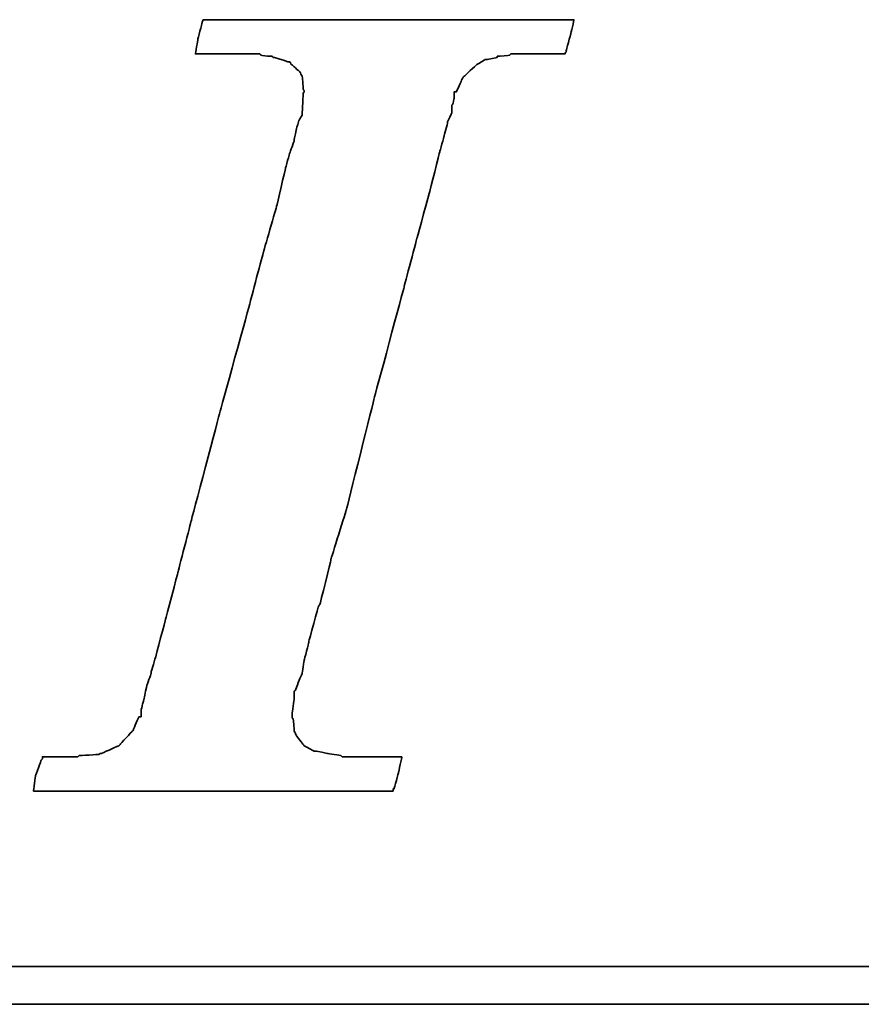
# Model space of a CAD drawing. Header units: millimetres. Extents: x 2 to 414, y -16 to 98.
# Tile 33 of 53: x 307.73 to 310.57, y 18.25 to 21.58. Entities that reach past the tile are written whole.
import ezdxf

# ---------------------------------------------------------------- set-up
doc = ezdxf.new("R2010")
doc.units = ezdxf.units.MM
doc.header["$LTSCALE"] = 0.15
doc.layers.add('DIM', color=4, linetype='CONTINUOUS')
doc.layers.add('layer 1', color=7, linetype='CONTINUOUS')

# ---------------------------------------------------------------- blocks, each defined once
blk = doc.blocks.new('TBI MOTION logo(完整正式版)')
at = {"layer": 'layer 1', "color": 22, "lineweight": 35}
for points, knots in [([(-40.59125, -7.94375), (-40.59125, -7.94375), (-40.97375, -7.94375), (-40.97375, -7.94375), (-40.97375, -7.94375), (-40.97375, -7.94375), (-41.38125, -7.94375), (-41.38125, -7.94375), (-41.38125, -7.94375), (-41.38125, -7.94375), (-41.54875, -7.94375), (-41.54875, -7.94375), (-41.54875, -7.94375), (-41.54875, -7.94375), (-41.59875, -7.94375), (-41.59875, -7.94375), (-41.59875, -7.94375), (-41.59875, -7.94375), (-41.88375, -7.94375), (-41.88375, -7.94375), (-41.88375, -7.94375), (-41.88375, -7.94375), (-41.90875, -7.91875), (-41.90875, -7.91875), (-41.90875, -7.91875), (-41.90875, -7.91875), (-42.19875, -7.87125), (-42.19875, -7.87125), (-42.19875, -7.87125), (-42.19875, -7.87125), (-42.43875, -7.82375), (-42.43875, -7.82375), (-42.43875, -7.82375), (-42.43875, -7.82375), (-42.45875, -7.82375), (-42.45875, -7.82375), (-42.45875, -7.82375), (-42.45875, -7.82375), (-42.48625, -7.82375), (-42.48625, -7.82375), (-42.48625, -7.82375), (-42.48625, -7.82375), (-42.67625, -7.72375), (-42.67625, -7.72375), (-42.67625, -7.72375), (-42.67625, -7.72375), (-42.70125, -7.70375), (-42.70125, -7.70375), (-42.70125, -7.70375), (-42.70125, -7.70375), (-42.72375, -7.67875), (-42.72375, -7.67875), (-42.72375, -7.67875), (-42.72375, -7.67875), (-42.86875, -7.48875), (-42.86875, -7.48875), (-42.86875, -7.48875), (-42.86875, -7.48875), (-42.89375, -7.43875), (-42.89375, -7.43875), (-42.89375, -7.43875), (-42.89375, -7.43875), (-42.91875, -7.38875), (-42.91875, -7.38875), (-42.91875, -7.38875), (-42.91875, -7.38875), (-42.93875, -7.12875), (-42.93875, -7.12875), (-42.93875, -7.12875), (-42.93875, -7.12875), (-42.96375, -7.10375), (-42.96375, -7.10375), (-42.96375, -7.10375), (-42.96375, -7.10375), (-42.96375, -7.05375), (-42.96375, -7.05375), (-42.96375, -7.05375), (-42.96375, -7.05375), (-42.96375, -7.00875), (-42.96375, -7.00875), (-42.96375, -7.00875), (-42.96375, -7.00875), (-42.91875, -6.69625), (-42.91875, -6.69625), (-42.91875, -6.69625), (-42.91875, -6.69625), (-42.91875, -6.62375), (-42.91875, -6.62375), (-42.91875, -6.62375), (-42.91875, -6.62375), (-42.91875, -6.59625), (-42.91875, -6.59625), (-42.91875, -6.59625), (-42.91875, -6.59625), (-42.91875, -6.57375), (-42.91875, -6.57375), (-42.91875, -6.57375), (-42.91875, -6.57375), (-42.91875, -6.52875), (-42.91875, -6.52875), (-42.91875, -6.52875), (-42.91875, -6.52875), (-42.89375, -6.50375), (-42.89375, -6.50375), (-42.89375, -6.50375), (-42.89375, -6.50375), (-42.84375, -6.38375), (-42.84375, -6.38375), (-42.84375, -6.38375), (-42.84375, -6.38375), (-42.84375, -6.35875), (-42.84375, -6.35875), (-42.84375, -6.35875), (-42.84375, -6.35875), (-42.74625, -6.14375), (-42.74625, -6.14375), (-42.74625, -6.14375), (-42.74625, -6.14375), (-42.70125, -5.85375), (-42.70125, -5.85375), (-42.70125, -5.85375), (-42.70125, -5.85375), (-42.60375, -5.47125), (-42.60375, -5.47125), (-42.60375, -5.47125), (-42.60375, -5.47125), (-42.60375, -5.44875), (-42.60375, -5.44875), (-42.60375, -5.44875), (-42.60375, -5.44875), (-42.38875, -4.67875), (-42.38875, -4.67875), (-42.38875, -4.67875), (-42.38875, -4.67875), (-42.36375, -4.65375), (-42.36375, -4.65375), (-42.36375, -4.65375), (-42.36375, -4.65375), (-42.12375, -3.69625), (-42.12375, -3.69625), (-42.12375, -3.69625), (-42.12375, -3.69625), (-42.12375, -3.67374), (-42.12375, -3.67374), (-42.12375, -3.67374), (-42.12375, -3.67374), (-41.78875, -2.59374), (-41.78875, -2.59374), (-41.78875, -2.59374), (-41.78875, -2.59374), (-41.18875, -0.19375), (-41.18875, -0.19375), (-41.18875, -0.19375), (-41.18875, -0.19375), (-40.54375, 2.20624), (-40.54375, 2.20624), (-40.54375, 2.20624), (-40.54375, 2.20624), (-40.25375, 3.30875), (-40.25375, 3.30875), (-40.25375, 3.30875), (-40.25375, 3.30875), (-39.98875, 4.27125), (-39.98875, 4.27125), (-39.98875, 4.27125), (-39.98875, 4.27125), (-39.77375, 5.13125), (-39.77375, 5.13125), (-39.77375, 5.13125), (-39.77375, 5.13125), (-39.67875, 5.47125), (-39.67875, 5.47125), (-39.67875, 5.47125), (-39.67875, 5.47125), (-39.60375, 5.75625), (-39.60375, 5.75625), (-39.60375, 5.75625), (-39.60375, 5.75625), (-39.60375, 5.78125), (-39.60375, 5.78125), (-39.60375, 5.78125), (-39.60375, 5.78125), (-39.50875, 5.97125), (-39.50875, 5.97125), (-39.50875, 5.97125), (-39.50875, 5.97125), (-39.50875, 6.13875), (-39.50875, 6.13875), (-39.50875, 6.13875), (-39.50875, 6.13875), (-39.48625, 6.16625), (-39.48625, 6.16625), (-39.48625, 6.16625), (-39.48625, 6.16625), (-39.46125, 6.28625), (-39.46125, 6.28625), (-39.46125, 6.28625), (-39.46125, 6.28625), (-39.46125, 6.42625), (-39.46125, 6.42625), (-39.46125, 6.42625), (-39.46125, 6.42625), (-39.41375, 6.42625), (-39.41375, 6.42625), (-39.41375, 6.42625), (-39.41375, 6.42625), (-39.29375, 6.69125), (-39.29375, 6.69125), (-39.29375, 6.69125), (-39.29375, 6.69125), (-39.26875, 6.74125), (-39.26875, 6.74125), (-39.26875, 6.74125), (-39.26875, 6.74125), (-39.24375, 6.76625), (-39.24375, 6.76625), (-39.24375, 6.76625), (-39.24375, 6.76625), (-38.98375, 7.00624), (-38.98375, 7.00624), (-38.98375, 7.00624), (-38.98375, 7.00624), (-38.95625, 7.02624), (-38.95625, 7.02624), (-38.95625, 7.02624), (-38.95625, 7.02624), (-38.78875, 7.12624), (-38.78875, 7.12624), (-38.78875, 7.12624), (-38.78875, 7.12624), (-38.76375, 7.12624), (-38.76375, 7.12624), (-38.76375, 7.12624), (-38.76375, 7.12624), (-38.74375, 7.12624), (-38.74375, 7.12624), (-38.74375, 7.12624), (-38.74375, 7.12624), (-38.52875, 7.17125), (-38.52875, 7.17125), (-38.52875, 7.17125), (-38.52875, 7.17125), (-38.52875, 7.19624), (-38.52875, 7.19624), (-38.52875, 7.19624), (-38.52875, 7.19624), (-38.50375, 7.19624), (-38.50375, 7.19624), (-38.50375, 7.19624), (-38.50375, 7.19624), (-38.26125, 7.21875), (-38.26125, 7.21875), (-38.26125, 7.21875), (-38.26125, 7.21875), (-38.23875, 7.24624), (-38.23875, 7.24624), (-38.23875, 7.24624), (-38.23875, 7.24624), (-38.21625, 7.24624), (-38.21625, 7.24624), (-38.21625, 7.24624), (-38.21625, 7.24624), (-38.18875, 7.24624), (-38.18875, 7.24624), (-38.18875, 7.24624), (-38.18875, 7.24624), (-37.90375, 7.24624), (-37.90375, 7.24624), (-37.90375, 7.24624), (-37.90375, 7.24624), (-37.85375, 7.24624), (-37.85375, 7.24624), (-37.85375, 7.24624), (-37.85375, 7.24624), (-37.75875, 7.24624), (-37.75875, 7.24624), (-37.75875, 7.24624), (-37.75875, 7.24624), (-37.42375, 7.24624), (-37.42375, 7.24624), (-37.42375, 7.24624), (-37.42375, 7.24624), (-37.08875, 7.24624), (-37.08875, 7.24624), (-37.08875, 7.24624), (-37.08875, 7.24624), (-37.06375, 7.24624), (-37.06375, 7.24624), (-37.06375, 7.24624), (-37.06375, 7.24624), (-37.06375, 7.26624), (-37.06375, 7.26624), (-37.06375, 7.26624), (-37.06375, 7.26624), (-37.03875, 7.29125), (-37.03875, 7.29125), (-37.03875, 7.29125), (-37.03875, 7.29125), (-37.03875, 7.31625), (-37.03875, 7.31625), (-37.03875, 7.31625), (-37.03875, 7.31625), (-36.94125, 7.67625), (-36.94125, 7.67625), (-36.94125, 7.67625), (-36.94125, 7.67625), (-36.86875, 7.98625), (-36.86875, 7.98625), (-36.86875, 7.98625), (-36.86875, 7.98625), (-36.98875, 7.98625), (-36.98875, 7.98625), (-36.98875, 7.98625), (-36.98875, 7.98625), (-37.42375, 7.98625), (-37.42375, 7.98625), (-37.42375, 7.98625), (-37.42375, 7.98625), (-37.94875, 7.98625), (-37.94875, 7.98625), (-37.94875, 7.98625), (-37.94875, 7.98625), (-38.57375, 7.98625), (-38.57375, 7.98625), (-38.57375, 7.98625), (-38.57375, 7.98625), (-39.29375, 7.98625), (-39.29375, 7.98625), (-39.29375, 7.98625), (-39.29375, 7.98625), (-40.82875, 7.98625), (-40.82875, 7.98625), (-40.82875, 7.98625), (-40.82875, 7.98625), (-42.36375, 7.98625), (-42.36375, 7.98625), (-42.36375, 7.98625), (-42.36375, 7.98625), (-43.08375, 7.98625), (-43.08375, 7.98625), (-43.08375, 7.98625), (-43.08375, 7.98625), (-43.70875, 7.98625), (-43.70875, 7.98625), (-43.70875, 7.98625), (-43.70875, 7.98625), (-44.23375, 7.98625), (-44.23375, 7.98625), (-44.23375, 7.98625), (-44.23375, 7.98625), (-44.66875, 7.98625), (-44.66875, 7.98625), (-44.66875, 7.98625), (-44.66875, 7.98625), (-44.88375, 7.98625), (-44.88375, 7.98625), (-44.88375, 7.98625), (-44.88375, 7.98625), (-44.90875, 7.94125), (-44.90875, 7.94125), (-44.90875, 7.94125), (-44.90875, 7.94125), (-44.90875, 7.91625), (-44.90875, 7.91625), (-44.90875, 7.91625), (-44.90875, 7.91625), (-45.00375, 7.55625), (-45.00375, 7.55625), (-45.00375, 7.55625), (-45.00375, 7.55625), (-45.05375, 7.24624), (-45.05375, 7.24624), (-45.05375, 7.24624), (-45.05375, 7.24624), (-44.61875, 7.24624), (-44.61875, 7.24624), (-44.61875, 7.24624), (-44.61875, 7.24624), (-44.11375, 7.24624), (-44.11375, 7.24624), (-44.11375, 7.24624), (-44.11375, 7.24624), (-43.99375, 7.24624), (-43.99375, 7.24624), (-43.99375, 7.24624), (-43.99375, 7.24624), (-43.94625, 7.24624), (-43.94625, 7.24624), (-43.94625, 7.24624), (-43.94625, 7.24624), (-43.92374, 7.24624), (-43.92374, 7.24624), (-43.92374, 7.24624), (-43.92374, 7.24624), (-43.65875, 7.24624), (-43.65875, 7.24624), (-43.65875, 7.24624), (-43.65875, 7.24624), (-43.63875, 7.21875), (-43.63875, 7.21875), (-43.63875, 7.21875), (-43.63875, 7.21875), (-43.46875, 7.19624), (-43.46875, 7.19624), (-43.46875, 7.19624), (-43.46875, 7.19624), (-43.39875, 7.19624), (-43.39875, 7.19624), (-43.39875, 7.19624), (-43.39875, 7.19624), (-43.37125, 7.17125), (-43.37125, 7.17125), (-43.37125, 7.17125), (-43.37125, 7.17125), (-43.34875, 7.17125), (-43.34875, 7.17125), (-43.34875, 7.17125), (-43.34875, 7.17125), (-43.20375, 7.12624), (-43.20375, 7.12624), (-43.20375, 7.12624), (-43.20375, 7.12624), (-43.05875, 7.07624), (-43.05875, 7.07624), (-43.05875, 7.07624), (-43.05875, 7.07624), (-43.01375, 7.07624), (-43.01375, 7.07624), (-43.01375, 7.07624), (-43.01375, 7.07624), (-42.98875, 7.02624), (-42.98875, 7.02624), (-42.98875, 7.02624), (-42.98875, 7.02624), (-42.79875, 6.86125), (-42.79875, 6.86125), (-42.79875, 6.86125), (-42.79875, 6.86125), (-42.77375, 6.81125), (-42.77375, 6.81125), (-42.77375, 6.81125), (-42.77375, 6.81125), (-42.74625, 6.76625), (-42.74625, 6.76625), (-42.74625, 6.76625), (-42.74625, 6.76625), (-42.72375, 6.47625), (-42.72375, 6.47625), (-42.72375, 6.47625), (-42.72375, 6.47625), (-42.70125, 6.45124), (-42.70125, 6.45124), (-42.70125, 6.45124), (-42.70125, 6.45124), (-42.70125, 6.42625), (-42.70125, 6.42625), (-42.70125, 6.42625), (-42.70125, 6.42625), (-42.72375, 6.40625), (-42.72375, 6.40625), (-42.72375, 6.40625), (-42.72375, 6.40625), (-42.74625, 5.97125), (-42.74625, 5.97125), (-42.74625, 5.97125), (-42.74625, 5.97125), (-42.74625, 5.94625), (-42.74625, 5.94625), (-42.74625, 5.94625), (-42.74625, 5.94625), (-42.74625, 5.92625), (-42.74625, 5.92625), (-42.74625, 5.92625), (-42.74625, 5.92625), (-42.77375, 5.87625), (-42.77375, 5.87625), (-42.77375, 5.87625), (-42.77375, 5.87625), (-42.81875, 5.80625), (-42.81875, 5.80625), (-42.81875, 5.80625), (-42.81875, 5.80625), (-42.86875, 5.63625), (-42.86875, 5.63625), (-42.86875, 5.63625), (-42.86875, 5.63625), (-42.91875, 5.39625), (-42.91875, 5.39625), (-42.91875, 5.39625), (-42.91875, 5.39625), (-42.91875, 5.37124), (-42.91875, 5.37124), (-42.91875, 5.37124), (-42.91875, 5.37124), (-43.01375, 5.10874), (-43.01375, 5.10874), (-43.01375, 5.10874), (-43.01375, 5.10874), (-43.10875, 4.77124), (-43.10875, 4.77124), (-43.10875, 4.77124), (-43.10875, 4.77124), (-43.29875, 3.95625), (-43.29875, 3.95625), (-43.29875, 3.95625), (-43.29875, 3.95625), (-43.58875, 2.95125), (-43.58875, 2.95125), (-43.58875, 2.95125), (-43.58875, 2.95125), (-43.87375, 1.87125), (-43.87375, 1.87125), (-43.87375, 1.87125), (-43.87375, 1.87125), (-44.52625, -0.50374), (-44.52625, -0.50374), (-44.52625, -0.50374), (-44.52625, -0.50374), (-45.14875, -2.85375), (-45.14875, -2.85375), (-45.14875, -2.85375), (-45.14875, -2.85375), (-45.43375, -3.95875), (-45.43375, -3.95875), (-45.43375, -3.95875), (-45.43375, -3.95875), (-45.69875, -4.96875), (-45.69875, -4.96875), (-45.69875, -4.96875), (-45.69875, -4.96875), (-45.91375, -5.78375), (-45.91375, -5.78375), (-45.91375, -5.78375), (-45.91375, -5.78375), (-46.01375, -6.11875), (-46.01375, -6.11875), (-46.01375, -6.11875), (-46.01375, -6.11875), (-46.01375, -6.14375), (-46.01375, -6.14375), (-46.01375, -6.14375), (-46.01375, -6.14375), (-46.10875, -6.40875), (-46.10875, -6.40875), (-46.10875, -6.40875), (-46.10875, -6.40875), (-46.15375, -6.64875), (-46.15375, -6.64875), (-46.15375, -6.64875), (-46.15375, -6.64875), (-46.20375, -6.83875), (-46.20375, -6.83875), (-46.20375, -6.83875), (-46.20375, -6.83875), (-46.22875, -6.93375), (-46.22875, -6.93375), (-46.22875, -6.93375), (-46.22875, -6.93375), (-46.22875, -7.07875), (-46.22875, -7.07875), (-46.22875, -7.07875), (-46.22875, -7.07875), (-46.27375, -7.07875), (-46.27375, -7.07875), (-46.27375, -7.07875), (-46.27375, -7.07875), (-46.39375, -7.34375), (-46.39375, -7.34375), (-46.39375, -7.34375), (-46.39375, -7.34375), (-46.39375, -7.36875), (-46.39375, -7.36875), (-46.39375, -7.36875), (-46.39375, -7.36875), (-46.42125, -7.38875), (-46.42125, -7.38875), (-46.42125, -7.38875), (-46.42125, -7.38875), (-46.68375, -7.67875), (-46.68375, -7.67875), (-46.68375, -7.67875), (-46.68375, -7.67875), (-46.70875, -7.70375), (-46.70875, -7.70375), (-46.70875, -7.70375), (-46.70875, -7.70375), (-46.75375, -7.72375), (-46.75375, -7.72375), (-46.75375, -7.72375), (-46.75375, -7.72375), (-47.08875, -7.87125), (-47.08875, -7.87125), (-47.08875, -7.87125), (-47.08875, -7.87125), (-47.11625, -7.87125), (-47.11625, -7.87125), (-47.11625, -7.87125), (-47.11625, -7.87125), (-47.13875, -7.89375), (-47.13875, -7.89375), (-47.13875, -7.89375), (-47.13875, -7.89375), (-47.56875, -7.91875), (-47.56875, -7.91875), (-47.56875, -7.91875), (-47.56875, -7.91875), (-47.59625, -7.94375), (-47.59625, -7.94375), (-47.59625, -7.94375), (-47.59625, -7.94375), (-47.64375, -7.94375), (-47.64375, -7.94375), (-47.64375, -7.94375), (-47.64375, -7.94375), (-47.73625, -7.94375), (-47.73625, -7.94375), (-47.73625, -7.94375), (-47.73625, -7.94375), (-48.07375, -7.94375), (-48.07375, -7.94375), (-48.07375, -7.94375), (-48.07375, -7.94375), (-48.36125, -7.94375), (-48.36125, -7.94375), (-48.36125, -7.94375), (-48.36125, -7.94375), (-48.36125, -7.96625), (-48.36125, -7.96625), (-48.36125, -7.96625), (-48.36125, -7.96625), (-48.36125, -7.99125), (-48.36125, -7.99125), (-48.36125, -7.99125), (-48.36125, -7.99125), (-48.38875, -8.01375), (-48.38875, -8.01375), (-48.38875, -8.01375), (-48.38875, -8.01375), (-48.50875, -8.34875), (-48.50875, -8.34875), (-48.50875, -8.34875), (-48.50875, -8.34875), (-48.55375, -8.68625), (-48.55375, -8.68625), (-48.55375, -8.68625), (-48.55375, -8.68625), (-48.45875, -8.68625), (-48.45875, -8.68625), (-48.45875, -8.68625), (-48.45875, -8.68625), (-48.07375, -8.68625), (-48.07375, -8.68625), (-48.07375, -8.68625), (-48.07375, -8.68625), (-47.52375, -8.68625), (-47.52375, -8.68625), (-47.52375, -8.68625), (-47.52375, -8.68625), (-46.92375, -8.68625), (-46.92375, -8.68625), (-46.92375, -8.68625), (-46.92375, -8.68625), (-46.25375, -8.68625), (-46.25375, -8.68625), (-46.25375, -8.68625), (-46.25375, -8.68625), (-46.20375, -8.68625), (-46.20375, -8.68625), (-46.20375, -8.68625), (-46.20375, -8.68625), (-44.71375, -8.68625), (-44.71375, -8.68625), (-44.71375, -8.68625), (-44.71375, -8.68625), (-43.22875, -8.68625), (-43.22875, -8.68625), (-43.22875, -8.68625), (-43.22875, -8.68625), (-42.55875, -8.68625), (-42.55875, -8.68625), (-42.55875, -8.68625), (-42.55875, -8.68625), (-42.50875, -8.68625), (-42.50875, -8.68625), (-42.50875, -8.68625), (-42.50875, -8.68625), (-41.93375, -8.68625), (-41.93375, -8.68625), (-41.93375, -8.68625), (-41.93375, -8.68625), (-41.38125, -8.68625), (-41.38125, -8.68625), (-41.38125, -8.68625), (-41.38125, -8.68625), (-40.97375, -8.68625), (-40.97375, -8.68625), (-40.97375, -8.68625), (-40.97375, -8.68625), (-40.78125, -8.68625), (-40.78125, -8.68625), (-40.78125, -8.68625), (-40.78125, -8.68625), (-40.78125, -8.63875), (-40.78125, -8.63875), (-40.78125, -8.63875), (-40.78125, -8.63875), (-40.75875, -8.63875), (-40.75875, -8.63875), (-40.75875, -8.63875), (-40.75875, -8.63875), (-40.66375, -8.27875), (-40.66375, -8.27875), (-40.66375, -8.27875), (-40.66375, -8.27875), (-40.59125, -7.94375), (-40.59125, -7.94375)], [0, 0, 0, 0, 0.00558659, 0.00558659, 0.00558659, 0.0055866, 0.01117318, 0.01117318, 0.01117318, 0.01117319, 0.01675978, 0.01675978, 0.01675978, 0.01675979, 0.02234637, 0.02234637, 0.02234637, 0.02234638, 0.02793296, 0.02793296, 0.02793296, 0.02793297, 0.03351955, 0.03351955, 0.03351955, 0.03351956, 0.03910615, 0.03910615, 0.03910615, 0.03910616, 0.04469274, 0.04469274, 0.04469274, 0.04469275, 0.05027933, 0.05027933, 0.05027933, 0.05027934, 0.05586592, 0.05586592, 0.05586592, 0.05586593, 0.06145251, 0.06145251, 0.06145251, 0.06145252, 0.06703911, 0.06703911, 0.06703911, 0.06703912, 0.0726257, 0.0726257, 0.0726257, 0.07262571, 0.07821229, 0.07821229, 0.07821229, 0.0782123, 0.08379888, 0.08379888, 0.08379888, 0.08379889, 0.08938547, 0.08938547, 0.08938547, 0.08938548, 0.09497207, 0.09497207, 0.09497207, 0.09497208, 0.10055866, 0.10055866, 0.10055866, 0.10055867, 0.10614525, 0.10614525, 0.10614525, 0.10614526, 0.11173184, 0.11173184, 0.11173184, 0.11173185, 0.11731844, 0.11731844, 0.11731844, 0.11731845, 0.12290503, 0.12290503, 0.12290503, 0.12290504, 0.12849162, 0.12849162, 0.12849162, 0.12849163, 0.13407821, 0.13407821, 0.13407821, 0.13407822, 0.1396648, 0.1396648, 0.1396648, 0.13966481, 0.1452514, 0.1452514, 0.1452514, 0.14525141, 0.15083799, 0.15083799, 0.15083799, 0.150838, 0.15642458, 0.15642458, 0.15642458, 0.15642459, 0.16201117, 0.16201117, 0.16201117, 0.16201118, 0.16759777, 0.16759777, 0.16759777, 0.16759778, 0.17318436, 0.17318436, 0.17318436, 0.17318437, 0.17877095, 0.17877095, 0.17877095, 0.17877096, 0.18435754, 0.18435754, 0.18435754, 0.18435755, 0.18994413, 0.18994413, 0.18994413, 0.18994414, 0.19553073, 0.19553073, 0.19553073, 0.19553074, 0.20111732, 0.20111732, 0.20111732, 0.20111733, 0.20670391, 0.20670391, 0.20670391, 0.20670392, 0.2122905, 0.2122905, 0.2122905, 0.21229051, 0.21787709, 0.21787709, 0.21787709, 0.2178771, 0.22346369, 0.22346369, 0.22346369, 0.2234637, 0.22905028, 0.22905028, 0.22905028, 0.22905029, 0.23463687, 0.23463687, 0.23463687, 0.23463688, 0.24022346, 0.24022346, 0.24022346, 0.24022347, 0.24581006, 0.24581006, 0.24581006, 0.24581007, 0.25139665, 0.25139665, 0.25139665, 0.25139666, 0.25698324, 0.25698324, 0.25698324, 0.25698325, 0.26256983, 0.26256983, 0.26256983, 0.26256984, 0.26815642, 0.26815642, 0.26815642, 0.26815643, 0.27374302, 0.27374302, 0.27374302, 0.27374303, 0.27932961, 0.27932961, 0.27932961, 0.27932962, 0.2849162, 0.2849162, 0.2849162, 0.28491621, 0.29050279, 0.29050279, 0.29050279, 0.2905028, 0.29608939, 0.29608939, 0.29608939, 0.2960894, 0.30167598, 0.30167598, 0.30167598, 0.30167599, 0.30726257, 0.30726257, 0.30726257, 0.30726258, 0.31284916, 0.31284916, 0.31284916, 0.31284917, 0.31843575, 0.31843575, 0.31843575, 0.31843576, 0.32402235, 0.32402235, 0.32402235, 0.32402236, 0.32960894, 0.32960894, 0.32960894, 0.32960895, 0.33519553, 0.33519553, 0.33519553, 0.33519554, 0.34078212, 0.34078212, 0.34078212, 0.34078213, 0.34636872, 0.34636872, 0.34636872, 0.34636873, 0.35195531, 0.35195531, 0.35195531, 0.35195532, 0.3575419, 0.3575419, 0.3575419, 0.35754191, 0.36312849, 0.36312849, 0.36312849, 0.3631285, 0.36871508, 0.36871508, 0.36871508, 0.36871509, 0.37430168, 0.37430168, 0.37430168, 0.37430169, 0.37988827, 0.37988827, 0.37988827, 0.37988828, 0.38547486, 0.38547486, 0.38547486, 0.38547487, 0.39106145, 0.39106145, 0.39106145, 0.39106146, 0.39664804, 0.39664804, 0.39664804, 0.39664805, 0.40223464, 0.40223464, 0.40223464, 0.40223465, 0.40782123, 0.40782123, 0.40782123, 0.40782124, 0.41340782, 0.41340782, 0.41340782, 0.41340783, 0.41899441, 0.41899441, 0.41899441, 0.41899442, 0.42458101, 0.42458101, 0.42458101, 0.42458102, 0.4301676, 0.4301676, 0.4301676, 0.43016761, 0.43575419, 0.43575419, 0.43575419, 0.4357542, 0.44134078, 0.44134078, 0.44134078, 0.44134079, 0.44692737, 0.44692737, 0.44692737, 0.44692738, 0.45251397, 0.45251397, 0.45251397, 0.45251398, 0.45810056, 0.45810056, 0.45810056, 0.45810057, 0.46368715, 0.46368715, 0.46368715, 0.46368716, 0.46927374, 0.46927374, 0.46927374, 0.46927375, 0.47486034, 0.47486034, 0.47486034, 0.47486035, 0.48044693, 0.48044693, 0.48044693, 0.48044694, 0.48603352, 0.48603352, 0.48603352, 0.48603353, 0.49162011, 0.49162011, 0.49162011, 0.49162012, 0.4972067, 0.4972067, 0.4972067, 0.49720671, 0.5027933, 0.5027933, 0.5027933, 0.50279331, 0.50837989, 0.50837989, 0.50837989, 0.5083799, 0.51396648, 0.51396648, 0.51396648, 0.51396649, 0.51955307, 0.51955307, 0.51955307, 0.51955308, 0.52513966, 0.52513966, 0.52513966, 0.52513967, 0.53072626, 0.53072626, 0.53072626, 0.53072627, 0.53631285, 0.53631285, 0.53631285, 0.53631286, 0.54189944, 0.54189944, 0.54189944, 0.54189945, 0.54748603, 0.54748603, 0.54748603, 0.54748604, 0.55307263, 0.55307263, 0.55307263, 0.55307264, 0.55865922, 0.55865922, 0.55865922, 0.55865923, 0.56424581, 0.56424581, 0.56424581, 0.56424582, 0.5698324, 0.5698324, 0.5698324, 0.56983241, 0.57541899, 0.57541899, 0.57541899, 0.575419, 0.58100559, 0.58100559, 0.58100559, 0.5810056, 0.58659218, 0.58659218, 0.58659218, 0.58659219, 0.59217877, 0.59217877, 0.59217877, 0.59217878, 0.59776536, 0.59776536, 0.59776536, 0.59776537, 0.60335196, 0.60335196, 0.60335196, 0.60335197, 0.60893855, 0.60893855, 0.60893855, 0.60893856, 0.61452514, 0.61452514, 0.61452514, 0.61452515, 0.62011173, 0.62011173, 0.62011173, 0.62011174, 0.62569832, 0.62569832, 0.62569832, 0.62569833, 0.63128492, 0.63128492, 0.63128492, 0.63128493, 0.63687151, 0.63687151, 0.63687151, 0.63687152, 0.6424581, 0.6424581, 0.6424581, 0.64245811, 0.64804469, 0.64804469, 0.64804469, 0.6480447, 0.65363128, 0.65363128, 0.65363128, 0.65363129, 0.65921788, 0.65921788, 0.65921788, 0.65921789, 0.66480447, 0.66480447, 0.66480447, 0.66480448, 0.67039106, 0.67039106, 0.67039106, 0.67039107, 0.67597765, 0.67597765, 0.67597765, 0.67597766, 0.68156425, 0.68156425, 0.68156425, 0.68156426, 0.68715084, 0.68715084, 0.68715084, 0.68715085, 0.69273743, 0.69273743, 0.69273743, 0.69273744, 0.69832402, 0.69832402, 0.69832402, 0.69832403, 0.70391061, 0.70391061, 0.70391061, 0.70391062, 0.70949721, 0.70949721, 0.70949721, 0.70949722, 0.7150838, 0.7150838, 0.7150838, 0.71508381, 0.72067039, 0.72067039, 0.72067039, 0.7206704, 0.72625698, 0.72625698, 0.72625698, 0.72625699, 0.73184358, 0.73184358, 0.73184358, 0.73184359, 0.73743017, 0.73743017, 0.73743017, 0.73743018, 0.74301676, 0.74301676, 0.74301676, 0.74301677, 0.74860335, 0.74860335, 0.74860335, 0.74860336, 0.75418994, 0.75418994, 0.75418994, 0.75418995, 0.75977654, 0.75977654, 0.75977654, 0.75977655, 0.76536313, 0.76536313, 0.76536313, 0.76536314, 0.77094972, 0.77094972, 0.77094972, 0.77094973, 0.77653631, 0.77653631, 0.77653631, 0.77653632, 0.78212291, 0.78212291, 0.78212291, 0.78212292, 0.7877095, 0.7877095, 0.7877095, 0.78770951, 0.79329609, 0.79329609, 0.79329609, 0.7932961, 0.79888268, 0.79888268, 0.79888268, 0.79888269, 0.80446927, 0.80446927, 0.80446927, 0.80446928, 0.81005587, 0.81005587, 0.81005587, 0.81005588, 0.81564246, 0.81564246, 0.81564246, 0.81564247, 0.82122905, 0.82122905, 0.82122905, 0.82122906, 0.82681564, 0.82681564, 0.82681564, 0.82681565, 0.83240223, 0.83240223, 0.83240223, 0.83240224, 0.83798883, 0.83798883, 0.83798883, 0.83798884, 0.84357542, 0.84357542, 0.84357542, 0.84357543, 0.84916201, 0.84916201, 0.84916201, 0.84916202, 0.8547486, 0.8547486, 0.8547486, 0.85474861, 0.8603352, 0.8603352, 0.8603352, 0.86033521, 0.86592179, 0.86592179, 0.86592179, 0.8659218, 0.87150838, 0.87150838, 0.87150838, 0.87150839, 0.87709497, 0.87709497, 0.87709497, 0.87709498, 0.88268156, 0.88268156, 0.88268156, 0.88268157, 0.88826816, 0.88826816, 0.88826816, 0.88826817, 0.89385475, 0.89385475, 0.89385475, 0.89385476, 0.89944134, 0.89944134, 0.89944134, 0.89944135, 0.90502793, 0.90502793, 0.90502793, 0.90502794, 0.91061453, 0.91061453, 0.91061453, 0.91061454, 0.91620112, 0.91620112, 0.91620112, 0.91620113, 0.92178771, 0.92178771, 0.92178771, 0.92178772, 0.9273743, 0.9273743, 0.9273743, 0.92737431, 0.93296089, 0.93296089, 0.93296089, 0.9329609, 0.93854749, 0.93854749, 0.93854749, 0.9385475, 0.94413408, 0.94413408, 0.94413408, 0.94413409, 0.94972067, 0.94972067, 0.94972067, 0.94972068, 0.95530726, 0.95530726, 0.95530726, 0.95530727, 0.96089385, 0.96089385, 0.96089385, 0.96089386, 0.96648045, 0.96648045, 0.96648045, 0.96648046, 0.97206704, 0.97206704, 0.97206704, 0.97206705, 0.97765363, 0.97765363, 0.97765363, 0.97765364, 0.98324022, 0.98324022, 0.98324022, 0.98324023, 0.98882682, 0.98882682, 0.98882682, 0.98882683, 0.99441341, 0.99441341, 0.99441341, 0.99441342, 1, 1, 1, 1]), ([(75.90875, -9.47875), (75.90875, -9.47875), (75.90875, -12.28625), (75.90875, -12.28625), (75.90875, -12.28625), (75.90875, -12.28625), (75.90875, -12.47875), (75.90875, -12.47875), (75.90875, -12.47875), (75.90875, -12.47875), (75.71625, -12.47875), (75.71625, -12.47875), (75.71625, -12.47875), (75.71625, -12.47875), (-88.32875, -12.47875), (-88.32875, -12.47875), (-88.32875, -12.47875), (-88.32875, -12.47875), (-88.32875, -13.29375), (-88.32875, -13.29375), (-88.32875, -13.29375), (-88.32875, -13.29375), (82.89125, -13.29375), (82.89125, -13.29375), (82.89125, -13.29375), (82.89125, -13.29375), (75.90875, -9.47875), (75.90875, -9.47875)], [0, 0, 0, 0, 0.14285714, 0.14285714, 0.14285714, 0.14285715, 0.28571429, 0.28571429, 0.28571429, 0.2857143, 0.42857143, 0.42857143, 0.42857143, 0.42857144, 0.57142857, 0.57142857, 0.57142857, 0.57142858, 0.71428571, 0.71428571, 0.71428571, 0.71428572, 0.85714286, 0.85714286, 0.85714286, 0.85714287, 1, 1, 1, 1])]:
    blk.add_open_spline(points, degree=3, knots=knots, dxfattribs=at)

msp = doc.modelspace()

# ---------------------------------------------------------------- block references
at = {"layer": 'DIM', "color": 7, "xscale": 0.1563722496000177, "yscale": 0.1563722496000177, "zscale": 0.1563722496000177}
msp.add_blockref('TBI MOTION logo(完整正式版)', (315.3679, 20.3311), dxfattribs=at)

doc.saveas('drawing.dxf')
